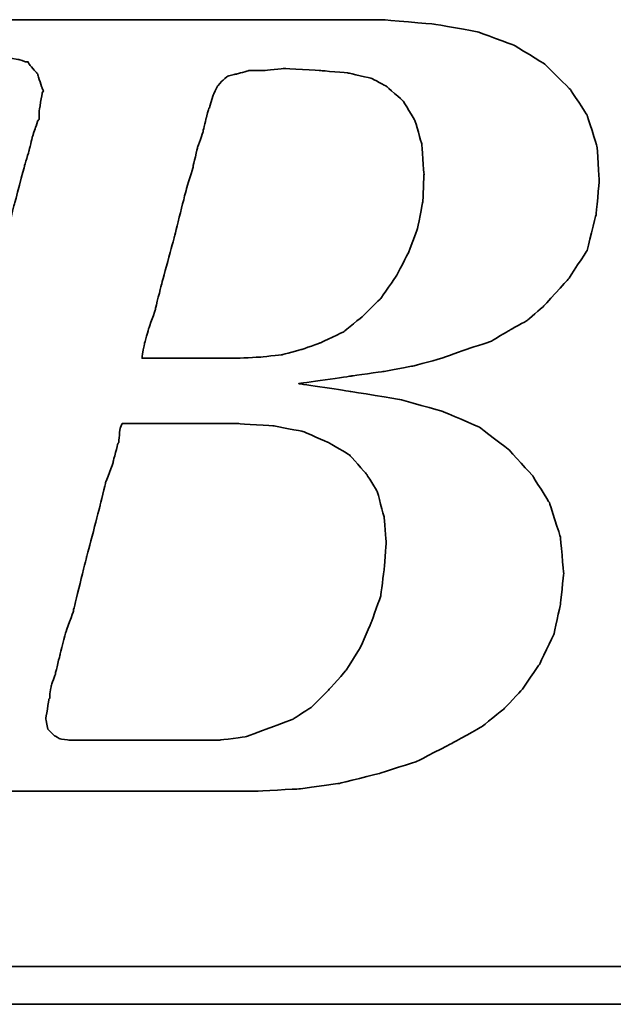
# Model space of a CAD drawing. Extents: x 17 to 133, y 29 to 89.
# Tile 31 of 48: x 100.932 to 101.928, y 58.009 to 59.66. Entities that reach past the tile are written whole.
import ezdxf

# ---------------------------------------------------------------- set-up
doc = ezdxf.new("R2010")
doc.units = 0
doc.header["$MEASUREMENT"] = 0
doc.layers.get('0').update_dxf_attribs({"linetype": 'CONTINUOUS'})
doc.layers.add('layer 1', color=7, linetype='CONTINUOUS')

# ---------------------------------------------------------------- blocks, each defined once
blk = doc.blocks.new('TBI MOTION logo(完整正式版)')
at = {"layer": 'layer 1', "color": 22, "lineweight": 35}
for points, knots in [([(-64.65375, -6.86375), (-64.65375, -6.86375), (-64.84375, -7.29625), (-64.84375, -7.29625), (-64.84375, -7.29625), (-64.84375, -7.29625), (-64.86875, -7.34375), (-64.86875, -7.34375), (-64.86875, -7.34375), (-64.86875, -7.34375), (-64.86875, -7.36875), (-64.86875, -7.36875), (-64.86875, -7.36875), (-64.86875, -7.36875), (-65.15375, -7.65375), (-65.15375, -7.65375), (-65.15375, -7.65375), (-65.15375, -7.65375), (-65.17875, -7.65375), (-65.17875, -7.65375), (-65.17875, -7.65375), (-65.17875, -7.65375), (-65.20375, -7.67875), (-65.20375, -7.67875), (-65.20375, -7.67875), (-65.20375, -7.67875), (-65.58875, -7.87125), (-65.58875, -7.87125), (-65.58875, -7.87125), (-65.58875, -7.87125), (-65.63375, -7.87125), (-65.63375, -7.87125), (-65.63375, -7.87125), (-65.63375, -7.87125), (-65.65875, -7.89375), (-65.65875, -7.89375), (-65.65875, -7.89375), (-65.65875, -7.89375), (-66.09375, -7.94375), (-66.09375, -7.94375), (-66.09375, -7.94375), (-66.09375, -7.94375), (-66.11375, -7.94375), (-66.11375, -7.94375), (-66.11375, -7.94375), (-66.11375, -7.94375), (-66.16375, -7.94375), (-66.16375, -7.94375), (-66.16375, -7.94375), (-66.16375, -7.94375), (-66.30875, -7.94375), (-66.30875, -7.94375), (-66.30875, -7.94375), (-66.30875, -7.94375), (-66.69375, -7.94375), (-66.69375, -7.94375), (-66.69375, -7.94375), (-66.69375, -7.94375), (-67.07375, -7.94375), (-67.07375, -7.94375), (-67.07375, -7.94375), (-67.07375, -7.94375), (-67.12375, -7.94375), (-67.12375, -7.94375), (-67.12375, -7.94375), (-67.12375, -7.94375), (-67.12375, -7.96625), (-67.12375, -7.96625), (-67.12375, -7.96625), (-67.12375, -7.96625), (-67.14875, -7.99125), (-67.14875, -7.99125), (-67.14875, -7.99125), (-67.14875, -7.99125), (-67.24375, -8.34875), (-67.24375, -8.34875), (-67.24375, -8.34875), (-67.24375, -8.34875), (-67.31375, -8.68625), (-67.31375, -8.68625), (-67.31375, -8.68625), (-67.31375, -8.68625), (-67.26875, -8.68625), (-67.26875, -8.68625), (-67.26875, -8.68625), (-67.26875, -8.68625), (-67.07375, -8.68625), (-67.07375, -8.68625), (-67.07375, -8.68625), (-67.07375, -8.68625), (-66.54875, -8.68625), (-66.54875, -8.68625), (-66.54875, -8.68625), (-66.54875, -8.68625), (-65.82625, -8.68625), (-65.82625, -8.68625), (-65.82625, -8.68625), (-65.82625, -8.68625), (-65.01375, -8.68625), (-65.01375, -8.68625), (-65.01375, -8.68625), (-65.01375, -8.68625), (-64.05375, -8.68625), (-64.05375, -8.68625), (-64.05375, -8.68625), (-64.05375, -8.68625), (-62.08375, -8.68625), (-62.08375, -8.68625), (-62.08375, -8.68625), (-62.08375, -8.68625), (-60.06875, -8.68625), (-60.06875, -8.68625), (-60.06875, -8.68625), (-60.06875, -8.68625), (-59.10875, -8.68625), (-59.10875, -8.68625), (-59.10875, -8.68625), (-59.10875, -8.68625), (-58.29375, -8.68625), (-58.29375, -8.68625), (-58.29375, -8.68625), (-58.29375, -8.68625), (-57.57375, -8.68625), (-57.57375, -8.68625), (-57.57375, -8.68625), (-57.57375, -8.68625), (-57.04875, -8.68625), (-57.04875, -8.68625), (-57.04875, -8.68625), (-57.04875, -8.68625), (-56.85375, -8.68625), (-56.85375, -8.68625), (-56.85375, -8.68625), (-56.85375, -8.68625), (-56.70875, -8.68625), (-56.70875, -8.68625), (-56.70875, -8.68625), (-56.70875, -8.68625), (-56.61375, -8.68625), (-56.61375, -8.68625), (-56.61375, -8.68625), (-56.61375, -8.68625), (-56.56875, -8.68625), (-56.56875, -8.68625), (-56.56875, -8.68625), (-56.56875, -8.68625), (-55.65375, -8.63875), (-55.65375, -8.63875), (-55.65375, -8.63875), (-55.65375, -8.63875), (-54.76875, -8.51875), (-54.76875, -8.51875), (-54.76875, -8.51875), (-54.76875, -8.51875), (-53.90375, -8.30375), (-53.90375, -8.30375), (-53.90375, -8.30375), (-53.90375, -8.30375), (-53.08875, -8.03875), (-53.08875, -8.03875), (-53.08875, -8.03875), (-53.08875, -8.03875), (-52.34375, -7.65375), (-52.34375, -7.65375), (-52.34375, -7.65375), (-52.34375, -7.65375), (-51.69875, -7.29625), (-51.69875, -7.29625), (-51.69875, -7.29625), (-51.69875, -7.29625), (-51.21875, -6.91125), (-51.21875, -6.91125), (-51.21875, -6.91125), (-51.21875, -6.91125), (-50.83375, -6.50375), (-50.83375, -6.50375), (-50.83375, -6.50375), (-50.83375, -6.50375), (-50.44875, -5.94875), (-50.44875, -5.94875), (-50.44875, -5.94875), (-50.44875, -5.94875), (-50.13875, -5.30375), (-50.13875, -5.30375), (-50.13875, -5.30375), (-50.13875, -5.30375), (-49.99375, -4.65375), (-49.99375, -4.65375), (-49.99375, -4.65375), (-49.99375, -4.65375), (-49.92375, -3.98375), (-49.92375, -3.98375), (-49.92375, -3.98375), (-49.92375, -3.98375), (-49.99375, -3.19374), (-49.99375, -3.19374), (-49.99375, -3.19374), (-49.99375, -3.19374), (-50.23374, -2.44874), (-50.23374, -2.44874), (-50.23374, -2.44874), (-50.23374, -2.44874), (-50.59375, -1.87374), (-50.59375, -1.87374), (-50.59375, -1.87374), (-50.59375, -1.87374), (-51.09875, -1.31874), (-51.09875, -1.31874), (-51.09875, -1.31874), (-51.09875, -1.31874), (-51.74375, -0.81875), (-51.74375, -0.81875), (-51.74375, -0.81875), (-51.74375, -0.81875), (-52.53875, -0.48125), (-52.53875, -0.48125), (-52.53875, -0.48125), (-52.53875, -0.48125), (-53.47375, -0.21875), (-53.47375, -0.21875), (-53.47375, -0.21875), (-53.47375, -0.21875), (-54.52875, -0.04874), (-54.52875, -0.04874), (-54.52875, -0.04874), (-54.52875, -0.04874), (-55.65375, 0.12125), (-55.65375, 0.12125), (-55.65375, 0.12125), (-55.65375, 0.12125), (-54.50375, 0.28624), (-54.50375, 0.28624), (-54.50375, 0.28624), (-54.50375, 0.28624), (-53.83375, 0.38124), (-53.83375, 0.38124), (-53.83375, 0.38124), (-53.83375, 0.38124), (-53.18375, 0.50125), (-53.18375, 0.50125), (-53.18375, 0.50125), (-53.18375, 0.50125), (-52.55875, 0.66874), (-52.55875, 0.66874), (-52.55875, 0.66874), (-52.55875, 0.66874), (-52.03375, 0.86124), (-52.03375, 0.86124), (-52.03375, 0.86124), (-52.03375, 0.86124), (-51.50374, 1.03124), (-51.50374, 1.03124), (-51.50374, 1.03124), (-51.50374, 1.03124), (-51.09875, 1.27125), (-51.09875, 1.27125), (-51.09875, 1.27125), (-51.09875, 1.27125), (-50.71375, 1.48624), (-50.71375, 1.48624), (-50.71375, 1.48624), (-50.71375, 1.48624), (-50.37625, 1.77625), (-50.37625, 1.77625), (-50.37625, 1.77625), (-50.37625, 1.77625), (-49.82375, 2.37625), (-49.82375, 2.37625), (-49.82375, 2.37625), (-49.82375, 2.37625), (-49.41875, 2.99625), (-49.41875, 2.99625), (-49.41875, 2.99625), (-49.41875, 2.99625), (-49.22375, 3.76625), (-49.22375, 3.76625), (-49.22375, 3.76625), (-49.22375, 3.76625), (-49.15375, 4.50874), (-49.15375, 4.50874), (-49.15375, 4.50874), (-49.15375, 4.50874), (-49.20375, 5.25125), (-49.20375, 5.25125), (-49.20375, 5.25125), (-49.20375, 5.25125), (-49.41875, 5.92625), (-49.41875, 5.92625), (-49.41875, 5.92625), (-49.41875, 5.92625), (-49.77875, 6.47625), (-49.77875, 6.47625), (-49.77875, 6.47625), (-49.77875, 6.47625), (-50.33125, 7.02624), (-50.33125, 7.02624), (-50.33125, 7.02624), (-50.33125, 7.02624), (-51.00125, 7.43625), (-51.00125, 7.43625), (-51.00125, 7.43625), (-51.00125, 7.43625), (-51.79375, 7.72625), (-51.79375, 7.72625), (-51.79375, 7.72625), (-51.79375, 7.72625), (-52.72875, 7.89124), (-52.72875, 7.89124), (-52.72875, 7.89124), (-52.72875, 7.89124), (-53.83375, 7.98625), (-53.83375, 7.98625), (-53.83375, 7.98625), (-53.83375, 7.98625), (-53.92875, 7.98625), (-53.92875, 7.98625), (-53.92875, 7.98625), (-53.92875, 7.98625), (-54.26375, 7.98625), (-54.26375, 7.98625), (-54.26375, 7.98625), (-54.26375, 7.98625), (-54.74375, 7.98625), (-54.74375, 7.98625), (-54.74375, 7.98625), (-54.74375, 7.98625), (-55.36875, 7.98625), (-55.36875, 7.98625), (-55.36875, 7.98625), (-55.36875, 7.98625), (-56.13375, 7.98625), (-56.13375, 7.98625), (-56.13375, 7.98625), (-56.13375, 7.98625), (-56.94875, 7.98625), (-56.94875, 7.98625), (-56.94875, 7.98625), (-56.94875, 7.98625), (-58.77625, 7.98625), (-58.77625, 7.98625), (-58.77625, 7.98625), (-58.77625, 7.98625), (-60.59875, 7.98625), (-60.59875, 7.98625), (-60.59875, 7.98625), (-60.59875, 7.98625), (-61.41375, 7.98625), (-61.41375, 7.98625), (-61.41375, 7.98625), (-61.41375, 7.98625), (-62.17875, 7.98625), (-62.17875, 7.98625), (-62.17875, 7.98625), (-62.17875, 7.98625), (-62.80375, 7.98625), (-62.80375, 7.98625), (-62.80375, 7.98625), (-62.80375, 7.98625), (-63.30625, 7.98625), (-63.30625, 7.98625), (-63.30625, 7.98625), (-63.30625, 7.98625), (-63.57375, 7.98625), (-63.57375, 7.98625), (-63.57375, 7.98625), (-63.57375, 7.98625), (-63.57375, 7.96375), (-63.57375, 7.96375), (-63.57375, 7.96375), (-63.57375, 7.96375), (-63.59875, 7.94125), (-63.59875, 7.94125), (-63.59875, 7.94125), (-63.59875, 7.94125), (-63.69375, 7.55625), (-63.69375, 7.55625), (-63.69375, 7.55625), (-63.69375, 7.55625), (-63.76375, 7.24624), (-63.76375, 7.24624), (-63.76375, 7.24624), (-63.76375, 7.24624), (-63.23875, 7.24624), (-63.23875, 7.24624), (-63.23875, 7.24624), (-63.23875, 7.24624), (-62.75875, 7.24624), (-62.75875, 7.24624), (-62.75875, 7.24624), (-62.75875, 7.24624), (-62.61125, 7.24624), (-62.61125, 7.24624), (-62.61125, 7.24624), (-62.61125, 7.24624), (-62.56625, 7.24624), (-62.56625, 7.24624), (-62.56625, 7.24624), (-62.56625, 7.24624), (-62.22875, 7.24624), (-62.22875, 7.24624), (-62.22875, 7.24624), (-62.22875, 7.24624), (-62.20375, 7.24624), (-62.20375, 7.24624), (-62.20375, 7.24624), (-62.20375, 7.24624), (-62.17875, 7.21875), (-62.17875, 7.21875), (-62.17875, 7.21875), (-62.17875, 7.21875), (-61.96375, 7.17125), (-61.96375, 7.17125), (-61.96375, 7.17125), (-61.96375, 7.17125), (-61.72375, 7.12624), (-61.72375, 7.12624), (-61.72375, 7.12624), (-61.72375, 7.12624), (-61.70375, 7.12624), (-61.70375, 7.12624), (-61.70375, 7.12624), (-61.70375, 7.12624), (-61.55875, 7.07624), (-61.55875, 7.07624), (-61.55875, 7.07624), (-61.55875, 7.07624), (-61.50875, 7.07624), (-61.50875, 7.07624), (-61.50875, 7.07624), (-61.50875, 7.07624), (-61.48375, 7.02624), (-61.48375, 7.02624), (-61.48375, 7.02624), (-61.48375, 7.02624), (-61.31875, 6.83375), (-61.31875, 6.83375), (-61.31875, 6.83375), (-61.31875, 6.83375), (-61.29375, 6.81125), (-61.29375, 6.81125), (-61.29375, 6.81125), (-61.29375, 6.81125), (-61.29375, 6.78625), (-61.29375, 6.78625), (-61.29375, 6.78625), (-61.29375, 6.78625), (-61.19875, 6.50124), (-61.19875, 6.50124), (-61.19875, 6.50124), (-61.19875, 6.50124), (-61.17375, 6.45124), (-61.17375, 6.45124), (-61.17375, 6.45124), (-61.17375, 6.45124), (-61.19875, 6.40625), (-61.19875, 6.40625), (-61.19875, 6.40625), (-61.19875, 6.40625), (-61.26875, 5.99624), (-61.26875, 5.99624), (-61.26875, 5.99624), (-61.26875, 5.99624), (-61.26875, 5.85125), (-61.26875, 5.85125), (-61.26875, 5.85125), (-61.26875, 5.85125), (-61.26875, 5.82625), (-61.26875, 5.82625), (-61.26875, 5.82625), (-61.26875, 5.82625), (-61.29375, 5.80625), (-61.29375, 5.80625), (-61.29375, 5.80625), (-61.29375, 5.80625), (-61.34125, 5.66125), (-61.34125, 5.66125), (-61.34125, 5.66125), (-61.34125, 5.66125), (-61.41375, 5.44625), (-61.41375, 5.44625), (-61.41375, 5.44625), (-61.41375, 5.44625), (-61.48375, 5.15625), (-61.48375, 5.15625), (-61.48375, 5.15625), (-61.48375, 5.15625), (-61.58375, 4.82124), (-61.58375, 4.82124), (-61.58375, 4.82124), (-61.58375, 4.82124), (-61.79875, 4.00375), (-61.79875, 4.00375), (-61.79875, 4.00375), (-61.79875, 4.00375), (-62.05875, 2.99625), (-62.05875, 2.99625), (-62.05875, 2.99625), (-62.05875, 2.99625), (-62.34875, 1.91625), (-62.34875, 1.91625), (-62.34875, 1.91625), (-62.34875, 1.91625), (-62.97375, -0.41124), (-62.97375, -0.41124), (-62.97375, -0.41124), (-62.97375, -0.41124), (-63.59875, -2.75875), (-63.59875, -2.75875), (-63.59875, -2.75875), (-63.59875, -2.75875), (-63.88375, -3.86374), (-63.88375, -3.86374), (-63.88375, -3.86374), (-63.88375, -3.86374), (-64.14875, -4.82374), (-64.14875, -4.82374), (-64.14875, -4.82374), (-64.14875, -4.82374), (-64.36375, -5.64125), (-64.36375, -5.64125), (-64.36375, -5.64125), (-64.36375, -5.64125), (-64.43625, -5.97625), (-64.43625, -5.97625), (-64.43625, -5.97625), (-64.43625, -5.97625), (-64.50875, -6.28625), (-64.50875, -6.28625), (-64.50875, -6.28625), (-64.50875, -6.28625), (-64.50875, -6.30875), (-64.50875, -6.30875), (-64.50875, -6.30875), (-64.50875, -6.30875), (-64.57875, -6.50375), (-64.57875, -6.50375), (-64.57875, -6.50375), (-64.57875, -6.50375), (-64.62875, -6.69625), (-64.62875, -6.69625), (-64.62875, -6.69625), (-64.62875, -6.69625), (-64.62875, -6.76875), (-64.62875, -6.76875), (-64.62875, -6.76875), (-64.62875, -6.76875), (-64.62875, -6.81375), (-64.62875, -6.81375), (-64.62875, -6.81375), (-64.62875, -6.81375), (-64.62875, -6.83875), (-64.62875, -6.83875), (-64.62875, -6.83875), (-64.62875, -6.83875), (-64.65375, -6.86375), (-64.65375, -6.86375)], [0, 0, 0, 0, 0.00719424, 0.00719424, 0.00719424, 0.00719425, 0.01438849, 0.01438849, 0.01438849, 0.0143885, 0.02158273, 0.02158273, 0.02158273, 0.02158274, 0.02877698, 0.02877698, 0.02877698, 0.02877699, 0.03597122, 0.03597122, 0.03597122, 0.03597123, 0.04316547, 0.04316547, 0.04316547, 0.04316548, 0.05035971, 0.05035971, 0.05035971, 0.05035972, 0.05755396, 0.05755396, 0.05755396, 0.05755397, 0.0647482, 0.0647482, 0.0647482, 0.06474821, 0.07194245, 0.07194245, 0.07194245, 0.07194246, 0.07913669, 0.07913669, 0.07913669, 0.0791367, 0.08633094, 0.08633094, 0.08633094, 0.08633095, 0.09352518, 0.09352518, 0.09352518, 0.09352519, 0.10071942, 0.10071942, 0.10071942, 0.10071943, 0.10791367, 0.10791367, 0.10791367, 0.10791368, 0.11510791, 0.11510791, 0.11510791, 0.11510792, 0.12230216, 0.12230216, 0.12230216, 0.12230217, 0.1294964, 0.1294964, 0.1294964, 0.12949641, 0.13669065, 0.13669065, 0.13669065, 0.13669066, 0.14388489, 0.14388489, 0.14388489, 0.1438849, 0.15107914, 0.15107914, 0.15107914, 0.15107915, 0.15827338, 0.15827338, 0.15827338, 0.15827339, 0.16546763, 0.16546763, 0.16546763, 0.16546764, 0.17266187, 0.17266187, 0.17266187, 0.17266188, 0.17985612, 0.17985612, 0.17985612, 0.17985613, 0.18705036, 0.18705036, 0.18705036, 0.18705037, 0.1942446, 0.1942446, 0.1942446, 0.19424461, 0.20143885, 0.20143885, 0.20143885, 0.20143886, 0.20863309, 0.20863309, 0.20863309, 0.2086331, 0.21582734, 0.21582734, 0.21582734, 0.21582735, 0.22302158, 0.22302158, 0.22302158, 0.22302159, 0.23021583, 0.23021583, 0.23021583, 0.23021584, 0.23741007, 0.23741007, 0.23741007, 0.23741008, 0.24460432, 0.24460432, 0.24460432, 0.24460433, 0.25179856, 0.25179856, 0.25179856, 0.25179857, 0.25899281, 0.25899281, 0.25899281, 0.25899282, 0.26618705, 0.26618705, 0.26618705, 0.26618706, 0.27338129, 0.27338129, 0.27338129, 0.2733813, 0.28057554, 0.28057554, 0.28057554, 0.28057555, 0.28776978, 0.28776978, 0.28776978, 0.28776979, 0.29496403, 0.29496403, 0.29496403, 0.29496404, 0.30215827, 0.30215827, 0.30215827, 0.30215828, 0.30935252, 0.30935252, 0.30935252, 0.30935253, 0.31654676, 0.31654676, 0.31654676, 0.31654677, 0.32374101, 0.32374101, 0.32374101, 0.32374102, 0.33093525, 0.33093525, 0.33093525, 0.33093526, 0.3381295, 0.3381295, 0.3381295, 0.33812951, 0.34532374, 0.34532374, 0.34532374, 0.34532375, 0.35251799, 0.35251799, 0.35251799, 0.352518, 0.35971223, 0.35971223, 0.35971223, 0.35971224, 0.36690647, 0.36690647, 0.36690647, 0.36690648, 0.37410072, 0.37410072, 0.37410072, 0.37410073, 0.38129496, 0.38129496, 0.38129496, 0.38129497, 0.38848921, 0.38848921, 0.38848921, 0.38848922, 0.39568345, 0.39568345, 0.39568345, 0.39568346, 0.4028777, 0.4028777, 0.4028777, 0.40287771, 0.41007194, 0.41007194, 0.41007194, 0.41007195, 0.41726619, 0.41726619, 0.41726619, 0.4172662, 0.42446043, 0.42446043, 0.42446043, 0.42446044, 0.43165468, 0.43165468, 0.43165468, 0.43165469, 0.43884892, 0.43884892, 0.43884892, 0.43884893, 0.44604317, 0.44604317, 0.44604317, 0.44604318, 0.45323741, 0.45323741, 0.45323741, 0.45323742, 0.46043165, 0.46043165, 0.46043165, 0.46043166, 0.4676259, 0.4676259, 0.4676259, 0.46762591, 0.47482014, 0.47482014, 0.47482014, 0.47482015, 0.48201439, 0.48201439, 0.48201439, 0.4820144, 0.48920863, 0.48920863, 0.48920863, 0.48920864, 0.49640288, 0.49640288, 0.49640288, 0.49640289, 0.50359712, 0.50359712, 0.50359712, 0.50359713, 0.51079137, 0.51079137, 0.51079137, 0.51079138, 0.51798561, 0.51798561, 0.51798561, 0.51798562, 0.52517986, 0.52517986, 0.52517986, 0.52517987, 0.5323741, 0.5323741, 0.5323741, 0.53237411, 0.53956835, 0.53956835, 0.53956835, 0.53956836, 0.54676259, 0.54676259, 0.54676259, 0.5467626, 0.55395683, 0.55395683, 0.55395683, 0.55395684, 0.56115108, 0.56115108, 0.56115108, 0.56115109, 0.56834532, 0.56834532, 0.56834532, 0.56834533, 0.57553957, 0.57553957, 0.57553957, 0.57553958, 0.58273381, 0.58273381, 0.58273381, 0.58273382, 0.58992806, 0.58992806, 0.58992806, 0.58992807, 0.5971223, 0.5971223, 0.5971223, 0.59712231, 0.60431655, 0.60431655, 0.60431655, 0.60431656, 0.61151079, 0.61151079, 0.61151079, 0.6115108, 0.61870504, 0.61870504, 0.61870504, 0.61870505, 0.62589928, 0.62589928, 0.62589928, 0.62589929, 0.63309353, 0.63309353, 0.63309353, 0.63309354, 0.64028777, 0.64028777, 0.64028777, 0.64028778, 0.64748201, 0.64748201, 0.64748201, 0.64748202, 0.65467626, 0.65467626, 0.65467626, 0.65467627, 0.6618705, 0.6618705, 0.6618705, 0.66187051, 0.66906475, 0.66906475, 0.66906475, 0.66906476, 0.67625899, 0.67625899, 0.67625899, 0.676259, 0.68345324, 0.68345324, 0.68345324, 0.68345325, 0.69064748, 0.69064748, 0.69064748, 0.69064749, 0.69784173, 0.69784173, 0.69784173, 0.69784174, 0.70503597, 0.70503597, 0.70503597, 0.70503598, 0.71223022, 0.71223022, 0.71223022, 0.71223023, 0.71942446, 0.71942446, 0.71942446, 0.71942447, 0.72661871, 0.72661871, 0.72661871, 0.72661872, 0.73381295, 0.73381295, 0.73381295, 0.73381296, 0.74100719, 0.74100719, 0.74100719, 0.7410072, 0.74820144, 0.74820144, 0.74820144, 0.74820145, 0.75539568, 0.75539568, 0.75539568, 0.75539569, 0.76258993, 0.76258993, 0.76258993, 0.76258994, 0.76978417, 0.76978417, 0.76978417, 0.76978418, 0.77697842, 0.77697842, 0.77697842, 0.77697843, 0.78417266, 0.78417266, 0.78417266, 0.78417267, 0.79136691, 0.79136691, 0.79136691, 0.79136692, 0.79856115, 0.79856115, 0.79856115, 0.79856116, 0.8057554, 0.8057554, 0.8057554, 0.80575541, 0.81294964, 0.81294964, 0.81294964, 0.81294965, 0.82014388, 0.82014388, 0.82014388, 0.82014389, 0.82733813, 0.82733813, 0.82733813, 0.82733814, 0.83453237, 0.83453237, 0.83453237, 0.83453238, 0.84172662, 0.84172662, 0.84172662, 0.84172663, 0.84892086, 0.84892086, 0.84892086, 0.84892087, 0.85611511, 0.85611511, 0.85611511, 0.85611512, 0.86330935, 0.86330935, 0.86330935, 0.86330936, 0.8705036, 0.8705036, 0.8705036, 0.87050361, 0.87769784, 0.87769784, 0.87769784, 0.87769785, 0.88489209, 0.88489209, 0.88489209, 0.8848921, 0.89208633, 0.89208633, 0.89208633, 0.89208634, 0.89928058, 0.89928058, 0.89928058, 0.89928059, 0.90647482, 0.90647482, 0.90647482, 0.90647483, 0.91366906, 0.91366906, 0.91366906, 0.91366907, 0.92086331, 0.92086331, 0.92086331, 0.92086332, 0.92805755, 0.92805755, 0.92805755, 0.92805756, 0.9352518, 0.9352518, 0.9352518, 0.93525181, 0.94244604, 0.94244604, 0.94244604, 0.94244605, 0.94964029, 0.94964029, 0.94964029, 0.9496403, 0.95683453, 0.95683453, 0.95683453, 0.95683454, 0.96402878, 0.96402878, 0.96402878, 0.96402879, 0.97122302, 0.97122302, 0.97122302, 0.97122303, 0.97841727, 0.97841727, 0.97841727, 0.97841728, 0.98561151, 0.98561151, 0.98561151, 0.98561152, 0.99280576, 0.99280576, 0.99280576, 0.99280577, 1, 1, 1, 1]), ([(-57.50375, 6.35625), (-57.50375, 6.35625), (-57.57375, 6.11625), (-57.57375, 6.11625), (-57.57375, 6.11625), (-57.57375, 6.11625), (-57.57375, 6.09125), (-57.57375, 6.09125), (-57.57375, 6.09125), (-57.57375, 6.09125), (-57.59875, 6.06625), (-57.59875, 6.06625), (-57.59875, 6.06625), (-57.59875, 6.06625), (-57.64875, 5.87625), (-57.64875, 5.87625), (-57.64875, 5.87625), (-57.64875, 5.87625), (-57.71875, 5.58875), (-57.71875, 5.58875), (-57.71875, 5.58875), (-57.71875, 5.58875), (-57.71875, 5.56625), (-57.71875, 5.56625), (-57.71875, 5.56625), (-57.71875, 5.56625), (-57.83875, 5.23125), (-57.83875, 5.23125), (-57.83875, 5.23125), (-57.83875, 5.23125), (-57.93625, 4.82124), (-57.93625, 4.82124), (-57.93625, 4.82124), (-57.93625, 4.82124), (-57.93625, 4.79624), (-57.93625, 4.79624), (-57.93625, 4.79624), (-57.93625, 4.79624), (-58.07875, 4.34125), (-58.07875, 4.34125), (-58.07875, 4.34125), (-58.07875, 4.34125), (-58.34375, 3.28625), (-58.34375, 3.28625), (-58.34375, 3.28625), (-58.34375, 3.28625), (-58.62875, 2.23124), (-58.62875, 2.23124), (-58.62875, 2.23124), (-58.62875, 2.23124), (-58.74875, 1.75125), (-58.74875, 1.75125), (-58.74875, 1.75125), (-58.74875, 1.75125), (-58.74875, 1.72625), (-58.74875, 1.72625), (-58.74875, 1.72625), (-58.74875, 1.72625), (-58.89375, 1.31625), (-58.89375, 1.31625), (-58.89375, 1.31625), (-58.89375, 1.31625), (-58.98875, 0.98124), (-58.98875, 0.98124), (-58.98875, 0.98124), (-58.98875, 0.98124), (-59.03875, 0.71625), (-59.03875, 0.71625), (-59.03875, 0.71625), (-59.03875, 0.71625), (-59.03875, 0.66874), (-59.03875, 0.66874), (-59.03875, 0.66874), (-59.03875, 0.66874), (-58.91875, 0.66874), (-58.91875, 0.66874), (-58.91875, 0.66874), (-58.91875, 0.66874), (-58.53375, 0.66874), (-58.53375, 0.66874), (-58.53375, 0.66874), (-58.53375, 0.66874), (-58.10375, 0.66874), (-58.10375, 0.66874), (-58.10375, 0.66874), (-58.10375, 0.66874), (-57.66875, 0.66874), (-57.66875, 0.66874), (-57.66875, 0.66874), (-57.66875, 0.66874), (-57.33375, 0.66874), (-57.33375, 0.66874), (-57.33375, 0.66874), (-57.33375, 0.66874), (-57.09375, 0.66874), (-57.09375, 0.66874), (-57.09375, 0.66874), (-57.09375, 0.66874), (-56.99875, 0.66874), (-56.99875, 0.66874), (-56.99875, 0.66874), (-56.99875, 0.66874), (-56.49375, 0.69374), (-56.49375, 0.69374), (-56.49375, 0.69374), (-56.49375, 0.69374), (-56.01375, 0.74374), (-56.01375, 0.74374), (-56.01375, 0.74374), (-56.01375, 0.74374), (-55.58375, 0.86124), (-55.58375, 0.86124), (-55.58375, 0.86124), (-55.58375, 0.86124), (-55.17375, 1.00624), (-55.17375, 1.00624), (-55.17375, 1.00624), (-55.17375, 1.00624), (-54.67375, 1.24625), (-54.67375, 1.24625), (-54.67375, 1.24625), (-54.67375, 1.24625), (-54.26375, 1.58124), (-54.26375, 1.58124), (-54.26375, 1.58124), (-54.26375, 1.58124), (-53.87875, 1.96374), (-53.87875, 1.96374), (-53.87875, 1.96374), (-53.87875, 1.96374), (-53.54375, 2.44625), (-53.54375, 2.44625), (-53.54375, 2.44625), (-53.54375, 2.44625), (-53.27875, 2.95125), (-53.27875, 2.95125), (-53.27875, 2.95125), (-53.27875, 2.95125), (-53.08875, 3.45124), (-53.08875, 3.45124), (-53.08875, 3.45124), (-53.08875, 3.45124), (-52.96875, 4.05124), (-52.96875, 4.05124), (-52.96875, 4.05124), (-52.96875, 4.05124), (-52.94375, 4.65125), (-52.94375, 4.65125), (-52.94375, 4.65125), (-52.94375, 4.65125), (-52.99375, 5.30125), (-52.99375, 5.30125), (-52.99375, 5.30125), (-52.99375, 5.30125), (-53.13875, 5.80625), (-53.13875, 5.80625), (-53.13875, 5.80625), (-53.13875, 5.80625), (-53.39875, 6.23625), (-53.39875, 6.23625), (-53.39875, 6.23625), (-53.39875, 6.23625), (-53.75875, 6.54875), (-53.75875, 6.54875), (-53.75875, 6.54875), (-53.75875, 6.54875), (-54.07375, 6.71625), (-54.07375, 6.71625), (-54.07375, 6.71625), (-54.07375, 6.71625), (-54.57375, 6.83375), (-54.57375, 6.83375), (-54.57375, 6.83375), (-54.57375, 6.83375), (-55.17375, 6.88625), (-55.17375, 6.88625), (-55.17375, 6.88625), (-55.17375, 6.88625), (-55.96875, 6.93125), (-55.96875, 6.93125), (-55.96875, 6.93125), (-55.96875, 6.93125), (-56.39875, 6.88625), (-56.39875, 6.88625), (-56.39875, 6.88625), (-56.39875, 6.88625), (-56.42125, 6.88625), (-56.42125, 6.88625), (-56.42125, 6.88625), (-56.42125, 6.88625), (-56.73375, 6.88625), (-56.73375, 6.88625), (-56.73375, 6.88625), (-56.73375, 6.88625), (-56.99875, 6.81125), (-56.99875, 6.81125), (-56.99875, 6.81125), (-56.99875, 6.81125), (-57.02375, 6.81125), (-57.02375, 6.81125), (-57.02375, 6.81125), (-57.02375, 6.81125), (-57.18875, 6.76625), (-57.18875, 6.76625), (-57.18875, 6.76625), (-57.18875, 6.76625), (-57.30875, 6.66625), (-57.30875, 6.66625), (-57.30875, 6.66625), (-57.30875, 6.66625), (-57.40875, 6.54875), (-57.40875, 6.54875), (-57.40875, 6.54875), (-57.40875, 6.54875), (-57.50375, 6.35625), (-57.50375, 6.35625)], [0, 0, 0, 0, 0.01851852, 0.01851852, 0.01851852, 0.01851853, 0.03703704, 0.03703704, 0.03703704, 0.03703705, 0.05555556, 0.05555556, 0.05555556, 0.05555557, 0.07407407, 0.07407407, 0.07407407, 0.07407408, 0.09259259, 0.09259259, 0.09259259, 0.0925926, 0.11111111, 0.11111111, 0.11111111, 0.11111112, 0.12962963, 0.12962963, 0.12962963, 0.12962964, 0.14814815, 0.14814815, 0.14814815, 0.14814816, 0.16666667, 0.16666667, 0.16666667, 0.16666668, 0.18518519, 0.18518519, 0.18518519, 0.1851852, 0.2037037, 0.2037037, 0.2037037, 0.20370371, 0.22222222, 0.22222222, 0.22222222, 0.22222223, 0.24074074, 0.24074074, 0.24074074, 0.24074075, 0.25925926, 0.25925926, 0.25925926, 0.25925927, 0.27777778, 0.27777778, 0.27777778, 0.27777779, 0.2962963, 0.2962963, 0.2962963, 0.29629631, 0.31481481, 0.31481481, 0.31481481, 0.31481482, 0.33333333, 0.33333333, 0.33333333, 0.33333334, 0.35185185, 0.35185185, 0.35185185, 0.35185186, 0.37037037, 0.37037037, 0.37037037, 0.37037038, 0.38888889, 0.38888889, 0.38888889, 0.3888889, 0.40740741, 0.40740741, 0.40740741, 0.40740742, 0.42592593, 0.42592593, 0.42592593, 0.42592594, 0.44444444, 0.44444444, 0.44444444, 0.44444445, 0.46296296, 0.46296296, 0.46296296, 0.46296297, 0.48148148, 0.48148148, 0.48148148, 0.48148149, 0.5, 0.5, 0.5, 0.50000001, 0.51851852, 0.51851852, 0.51851852, 0.51851853, 0.53703704, 0.53703704, 0.53703704, 0.53703705, 0.55555556, 0.55555556, 0.55555556, 0.55555557, 0.57407407, 0.57407407, 0.57407407, 0.57407408, 0.59259259, 0.59259259, 0.59259259, 0.5925926, 0.61111111, 0.61111111, 0.61111111, 0.61111112, 0.62962963, 0.62962963, 0.62962963, 0.62962964, 0.64814815, 0.64814815, 0.64814815, 0.64814816, 0.66666667, 0.66666667, 0.66666667, 0.66666668, 0.68518519, 0.68518519, 0.68518519, 0.6851852, 0.7037037, 0.7037037, 0.7037037, 0.70370371, 0.72222222, 0.72222222, 0.72222222, 0.72222223, 0.74074074, 0.74074074, 0.74074074, 0.74074075, 0.75925926, 0.75925926, 0.75925926, 0.75925927, 0.77777778, 0.77777778, 0.77777778, 0.77777779, 0.7962963, 0.7962963, 0.7962963, 0.79629631, 0.81481481, 0.81481481, 0.81481481, 0.81481482, 0.83333333, 0.83333333, 0.83333333, 0.83333334, 0.85185185, 0.85185185, 0.85185185, 0.85185186, 0.87037037, 0.87037037, 0.87037037, 0.87037038, 0.88888889, 0.88888889, 0.88888889, 0.8888889, 0.90740741, 0.90740741, 0.90740741, 0.90740742, 0.92592593, 0.92592593, 0.92592593, 0.92592594, 0.94444444, 0.94444444, 0.94444444, 0.94444445, 0.96296296, 0.96296296, 0.96296296, 0.96296297, 0.98148148, 0.98148148, 0.98148148, 0.98148149, 1, 1, 1, 1]), ([(-61.03125, -6.57375), (-61.03125, -6.57375), (-61.03125, -6.67125), (-61.03125, -6.67125), (-61.03125, -6.67125), (-61.03125, -6.67125), (-61.05375, -6.69625), (-61.05375, -6.69625), (-61.05375, -6.69625), (-61.05375, -6.69625), (-61.12375, -7.12875), (-61.12375, -7.12875), (-61.12375, -7.12875), (-61.12375, -7.12875), (-61.07875, -7.34375), (-61.07875, -7.34375), (-61.07875, -7.34375), (-61.07875, -7.34375), (-60.93375, -7.48875), (-60.93375, -7.48875), (-60.93375, -7.48875), (-60.93375, -7.48875), (-60.81375, -7.55625), (-60.81375, -7.55625), (-60.81375, -7.55625), (-60.81375, -7.55625), (-60.62375, -7.58375), (-60.62375, -7.58375), (-60.62375, -7.58375), (-60.62375, -7.58375), (-60.30875, -7.58375), (-60.30875, -7.58375), (-60.30875, -7.58375), (-60.30875, -7.58375), (-59.97375, -7.58375), (-59.97375, -7.58375), (-59.97375, -7.58375), (-59.97375, -7.58375), (-59.87875, -7.58375), (-59.87875, -7.58375), (-59.87875, -7.58375), (-59.87875, -7.58375), (-59.63625, -7.58375), (-59.63625, -7.58375), (-59.63625, -7.58375), (-59.63625, -7.58375), (-58.96875, -7.58375), (-58.96875, -7.58375), (-58.96875, -7.58375), (-58.96875, -7.58375), (-58.29375, -7.58375), (-58.29375, -7.58375), (-58.29375, -7.58375), (-58.29375, -7.58375), (-58.05375, -7.58375), (-58.05375, -7.58375), (-58.05375, -7.58375), (-58.05375, -7.58375), (-57.98375, -7.58375), (-57.98375, -7.58375), (-57.98375, -7.58375), (-57.98375, -7.58375), (-57.35875, -7.58375), (-57.35875, -7.58375), (-57.35875, -7.58375), (-57.35875, -7.58375), (-56.78375, -7.50875), (-56.78375, -7.50875), (-56.78375, -7.50875), (-56.78375, -7.50875), (-56.27875, -7.31875), (-56.27875, -7.31875), (-56.27875, -7.31875), (-56.27875, -7.31875), (-55.77375, -7.12875), (-55.77375, -7.12875), (-55.77375, -7.12875), (-55.77375, -7.12875), (-55.36875, -6.86375), (-55.36875, -6.86375), (-55.36875, -6.86375), (-55.36875, -6.86375), (-55.00875, -6.50375), (-55.00875, -6.50375), (-55.00875, -6.50375), (-55.00875, -6.50375), (-54.62375, -6.06875), (-54.62375, -6.06875), (-54.62375, -6.06875), (-54.62375, -6.06875), (-54.31375, -5.56875), (-54.31375, -5.56875), (-54.31375, -5.56875), (-54.31375, -5.56875), (-54.07375, -5.01625), (-54.07375, -5.01625), (-54.07375, -5.01625), (-54.07375, -5.01625), (-53.87875, -4.46374), (-53.87875, -4.46374), (-53.87875, -4.46374), (-53.87875, -4.46374), (-53.80875, -3.91375), (-53.80875, -3.91375), (-53.80875, -3.91375), (-53.80875, -3.91375), (-53.75875, -3.31375), (-53.75875, -3.31375), (-53.75875, -3.31375), (-53.75875, -3.31375), (-53.80875, -2.75875), (-53.80875, -2.75875), (-53.80875, -2.75875), (-53.80875, -2.75875), (-53.95375, -2.20875), (-53.95375, -2.20875), (-53.95375, -2.20875), (-53.95375, -2.20875), (-54.19375, -1.82625), (-54.19375, -1.82625), (-54.19375, -1.82625), (-54.19375, -1.82625), (-54.55375, -1.41875), (-54.55375, -1.41875), (-54.55375, -1.41875), (-54.55375, -1.41875), (-55.00875, -1.15125), (-55.00875, -1.15125), (-55.00875, -1.15125), (-55.00875, -1.15125), (-55.56125, -0.91375), (-55.56125, -0.91375), (-55.56125, -0.91375), (-55.56125, -0.91375), (-56.18125, -0.79375), (-56.18125, -0.79375), (-56.18125, -0.79375), (-56.18125, -0.79375), (-56.94875, -0.74374), (-56.94875, -0.74374), (-56.94875, -0.74374), (-56.94875, -0.74374), (-56.99875, -0.74374), (-56.99875, -0.74374), (-56.99875, -0.74374), (-56.99875, -0.74374), (-57.09375, -0.74374), (-57.09375, -0.74374), (-57.09375, -0.74374), (-57.09375, -0.74374), (-57.38375, -0.74374), (-57.38375, -0.74374), (-57.38375, -0.74374), (-57.38375, -0.74374), (-57.76875, -0.74374), (-57.76875, -0.74374), (-57.76875, -0.74374), (-57.76875, -0.74374), (-58.24625, -0.74374), (-58.24625, -0.74374), (-58.24625, -0.74374), (-58.24625, -0.74374), (-58.72875, -0.74374), (-58.72875, -0.74374), (-58.72875, -0.74374), (-58.72875, -0.74374), (-59.20875, -0.74374), (-59.20875, -0.74374), (-59.20875, -0.74374), (-59.20875, -0.74374), (-59.46875, -0.74374), (-59.46875, -0.74374), (-59.46875, -0.74374), (-59.46875, -0.74374), (-59.51625, -0.83875), (-59.51625, -0.83875), (-59.51625, -0.83875), (-59.51625, -0.83875), (-59.54375, -1.15125), (-59.54375, -1.15125), (-59.54375, -1.15125), (-59.54375, -1.15125), (-59.56375, -1.17874), (-59.56375, -1.17874), (-59.56375, -1.17874), (-59.56375, -1.17874), (-59.66375, -1.55875), (-59.66375, -1.55875), (-59.66375, -1.55875), (-59.66375, -1.55875), (-59.66375, -1.58375), (-59.66375, -1.58375), (-59.66375, -1.58375), (-59.66375, -1.58375), (-59.82875, -2.01874), (-59.82875, -2.01874), (-59.82875, -2.01874), (-59.82875, -2.01874), (-59.94875, -2.52125), (-59.94875, -2.52125), (-59.94875, -2.52125), (-59.94875, -2.52125), (-60.23875, -3.62375), (-60.23875, -3.62375), (-60.23875, -3.62375), (-60.23875, -3.62375), (-60.52375, -4.77624), (-60.52375, -4.77624), (-60.52375, -4.77624), (-60.52375, -4.77624), (-60.52375, -4.79874), (-60.52375, -4.79874), (-60.52375, -4.79874), (-60.52375, -4.79874), (-60.69125, -5.25375), (-60.69125, -5.25375), (-60.69125, -5.25375), (-60.69125, -5.25375), (-60.81375, -5.73625), (-60.81375, -5.73625), (-60.81375, -5.73625), (-60.81375, -5.73625), (-60.90875, -6.11875), (-60.90875, -6.11875), (-60.90875, -6.11875), (-60.90875, -6.11875), (-60.90875, -6.14375), (-60.90875, -6.14375), (-60.90875, -6.14375), (-60.90875, -6.14375), (-61.00375, -6.40875), (-61.00375, -6.40875), (-61.00375, -6.40875), (-61.00375, -6.40875), (-61.03125, -6.57375), (-61.03125, -6.57375)], [0, 0, 0, 0, 0.01694915, 0.01694915, 0.01694915, 0.01694916, 0.03389831, 0.03389831, 0.03389831, 0.03389832, 0.05084746, 0.05084746, 0.05084746, 0.05084747, 0.06779661, 0.06779661, 0.06779661, 0.06779662, 0.08474576, 0.08474576, 0.08474576, 0.08474577, 0.10169492, 0.10169492, 0.10169492, 0.10169493, 0.11864407, 0.11864407, 0.11864407, 0.11864408, 0.13559322, 0.13559322, 0.13559322, 0.13559323, 0.15254237, 0.15254237, 0.15254237, 0.15254238, 0.16949153, 0.16949153, 0.16949153, 0.16949154, 0.18644068, 0.18644068, 0.18644068, 0.18644069, 0.20338983, 0.20338983, 0.20338983, 0.20338984, 0.22033898, 0.22033898, 0.22033898, 0.22033899, 0.23728814, 0.23728814, 0.23728814, 0.23728815, 0.25423729, 0.25423729, 0.25423729, 0.2542373, 0.27118644, 0.27118644, 0.27118644, 0.27118645, 0.28813559, 0.28813559, 0.28813559, 0.2881356, 0.30508475, 0.30508475, 0.30508475, 0.30508476, 0.3220339, 0.3220339, 0.3220339, 0.32203391, 0.33898305, 0.33898305, 0.33898305, 0.33898306, 0.3559322, 0.3559322, 0.3559322, 0.35593221, 0.37288136, 0.37288136, 0.37288136, 0.37288137, 0.38983051, 0.38983051, 0.38983051, 0.38983052, 0.40677966, 0.40677966, 0.40677966, 0.40677967, 0.42372881, 0.42372881, 0.42372881, 0.42372882, 0.44067797, 0.44067797, 0.44067797, 0.44067798, 0.45762712, 0.45762712, 0.45762712, 0.45762713, 0.47457627, 0.47457627, 0.47457627, 0.47457628, 0.49152542, 0.49152542, 0.49152542, 0.49152543, 0.50847458, 0.50847458, 0.50847458, 0.50847459, 0.52542373, 0.52542373, 0.52542373, 0.52542374, 0.54237288, 0.54237288, 0.54237288, 0.54237289, 0.55932203, 0.55932203, 0.55932203, 0.55932204, 0.57627119, 0.57627119, 0.57627119, 0.5762712, 0.59322034, 0.59322034, 0.59322034, 0.59322035, 0.61016949, 0.61016949, 0.61016949, 0.6101695, 0.62711864, 0.62711864, 0.62711864, 0.62711865, 0.6440678, 0.6440678, 0.6440678, 0.64406781, 0.66101695, 0.66101695, 0.66101695, 0.66101696, 0.6779661, 0.6779661, 0.6779661, 0.67796611, 0.69491525, 0.69491525, 0.69491525, 0.69491526, 0.71186441, 0.71186441, 0.71186441, 0.71186442, 0.72881356, 0.72881356, 0.72881356, 0.72881357, 0.74576271, 0.74576271, 0.74576271, 0.74576272, 0.76271186, 0.76271186, 0.76271186, 0.76271187, 0.77966102, 0.77966102, 0.77966102, 0.77966103, 0.79661017, 0.79661017, 0.79661017, 0.79661018, 0.81355932, 0.81355932, 0.81355932, 0.81355933, 0.83050847, 0.83050847, 0.83050847, 0.83050848, 0.84745763, 0.84745763, 0.84745763, 0.84745764, 0.86440678, 0.86440678, 0.86440678, 0.86440679, 0.88135593, 0.88135593, 0.88135593, 0.88135594, 0.89830508, 0.89830508, 0.89830508, 0.89830509, 0.91525424, 0.91525424, 0.91525424, 0.91525425, 0.93220339, 0.93220339, 0.93220339, 0.9322034, 0.94915254, 0.94915254, 0.94915254, 0.94915255, 0.96610169, 0.96610169, 0.96610169, 0.9661017, 0.98305085, 0.98305085, 0.98305085, 0.98305086, 1, 1, 1, 1]), ([(75.90875, -9.47875), (75.90875, -9.47875), (75.90875, -12.28625), (75.90875, -12.28625), (75.90875, -12.28625), (75.90875, -12.28625), (75.90875, -12.47875), (75.90875, -12.47875), (75.90875, -12.47875), (75.90875, -12.47875), (75.71625, -12.47875), (75.71625, -12.47875), (75.71625, -12.47875), (75.71625, -12.47875), (-88.32875, -12.47875), (-88.32875, -12.47875), (-88.32875, -12.47875), (-88.32875, -12.47875), (-88.32875, -13.29375), (-88.32875, -13.29375), (-88.32875, -13.29375), (-88.32875, -13.29375), (82.89125, -13.29375), (82.89125, -13.29375), (82.89125, -13.29375), (82.89125, -13.29375), (75.90875, -9.47875), (75.90875, -9.47875)], [0, 0, 0, 0, 0.14285714, 0.14285714, 0.14285714, 0.14285715, 0.28571429, 0.28571429, 0.28571429, 0.2857143, 0.42857143, 0.42857143, 0.42857143, 0.42857144, 0.57142857, 0.57142857, 0.57142857, 0.57142858, 0.71428571, 0.71428571, 0.71428571, 0.71428572, 0.85714286, 0.85714286, 0.85714286, 0.85714287, 1, 1, 1, 1])]:
    blk.add_open_spline(points, degree=3, knots=knots, dxfattribs=at)

msp = doc.modelspace()

# ---------------------------------------------------------------- block references
at = {"xscale": 0.0775805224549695, "yscale": 0.0775805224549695, "zscale": 0.0775805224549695}
msp.add_blockref('TBI MOTION logo(完整正式版)', (105.7175, 59.04), dxfattribs=at)

doc.saveas('drawing.dxf')
